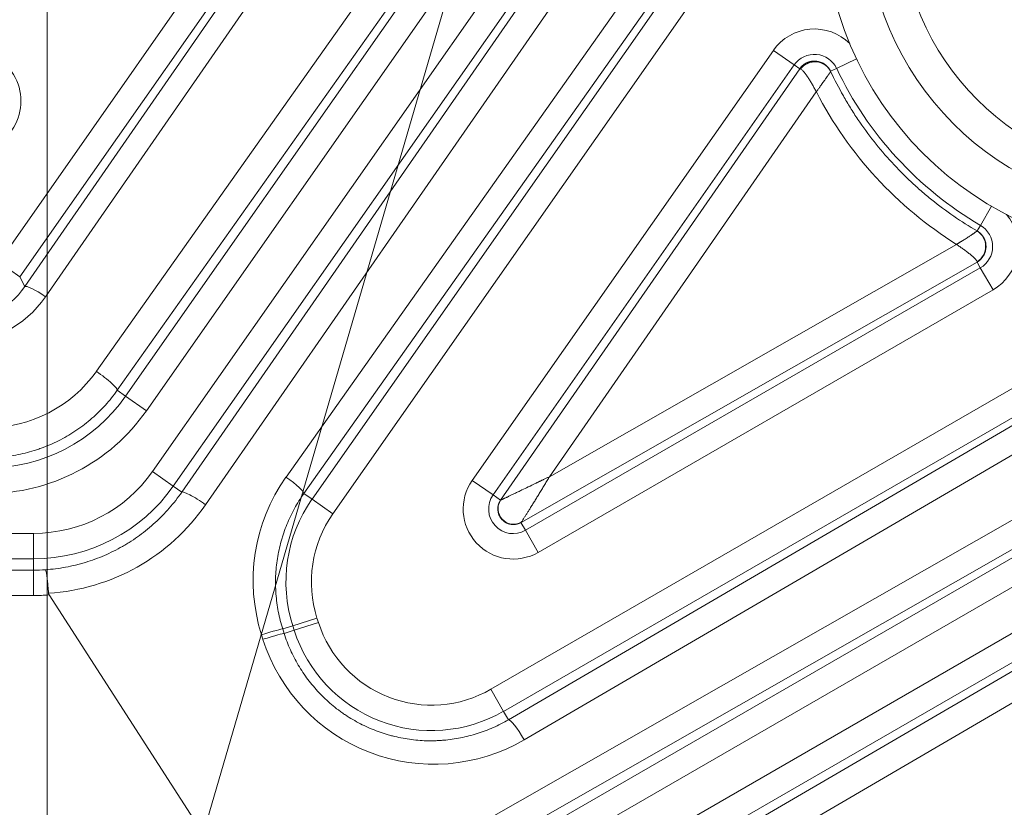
# Model space of a CAD drawing. Header units: millimetres. Extents: x 4 to 836, y 5 to 589.
# Tile 131 of 154: x 685 to 696, y 331 to 340. Entities that reach past the tile are written whole.
import ezdxf

# ---------------------------------------------------------------- set-up
doc = ezdxf.new("R2010")
doc.units = ezdxf.units.MM
doc.layers.add('1', color=7, linetype='Continuous', true_color=0xffffff)
doc.styles.add('ideas_simplex', font='simplex.shx')
doc.dimstyles.get("Standard").update_dxf_attribs({"dimtxt": 0.18, "dimasz": 0.18, "dimexe": 0.18, "dimexo": 0.0625, "dimgap": 0.09, "dimtad": 0, "dimtih": 1, "dimtoh": 1, "dimdec": 4, "dimzin": 0, "dimdsep": 46, "dimtxsty": 'Standard', "dimcen": 0.09, "dimadec": 0, "dimazin": 0, "dimtfac": 1, "dimtdec": 4, "dimtofl": 0, "dimtmove": 0, "dimatfit": 3, "dimfxl": 1, "dimtolj": 1, "dimtzin": 0, "dimarcsym": 0})

# ---------------------------------------------------------------- blocks, each defined once
blk = doc.blocks.new('_U2')
at = {"layer": '1', "color": 27, "lineweight": 13}
for p, q in [((682.177403, 314.785491), (698.340242, 370.24423)), ((698.340242, 370.24423), (700.340242, 370.24423))]:
    blk.add_line(p, q, dxfattribs=at)
at = {"layer": '1', "color": 27, "lineweight": 18}
for points in [[(685.479026, 326.114184), (685.810568, 329.142367), (686.826275, 328.846354)], [(684.275892, 321.985932), (683.94435, 318.957749), (682.928643, 319.253762)]]:
    blk.add_solid(points, dxfattribs=at)
at = {"layer": '1', "color": 87, "linetype": 'Continuous', "lineweight": 25, "char_height": 3, "attachment_point": 7, "line_spacing_factor": 1.204819, "style": 'ideas_simplex'}
for s, insert in [('\\W0.5945;4 N°5 {\\Fgdt;x}6', (705.569242, 367.87923)), ('\\W0.9188;M', (701.999242, 367.87923))]:
    blk.add_mtext(s, dxfattribs=dict(at, insert=insert))
blk = doc.blocks.new('_U7')
at = {"layer": '1', "color": 152, "lineweight": 13}
for p, q in [((695.062702, 354.711299), (597.434386, 354.711299)), ((663.288624, 267.843936), (597.434386, 267.843936))]:
    blk.add_line(p, q, dxfattribs=at)
at = {"layer": '1', "color": 27, "lineweight": 13}
blk.add_line((599.434386, 267.843936), (599.434386, 354.711299), dxfattribs=at)
at = {"layer": '1', "color": 87, "lineweight": 25}
for p, q in [((597.934386, 318.380118), (592.309386, 318.380118)), ((592.309386, 318.380118), (592.309386, 316.880118)), ((597.934386, 316.880118), (597.934386, 318.380118)), ((592.309386, 305.675118), (592.309386, 304.175118)), ((597.934386, 304.175118), (597.934386, 305.675118)), ((592.309386, 304.175118), (597.934386, 304.175118))]:
    blk.add_line(p, q, dxfattribs=at)
at = {"layer": '1', "color": 27, "lineweight": 18}
for points in [[(599.434386, 354.711299), (599.963367, 351.711301), (598.905405, 351.711297)], [(599.434386, 267.843936), (598.905405, 270.843935), (599.963367, 270.843938)]]:
    blk.add_solid(points, dxfattribs=at)
at = {"layer": '1', "color": 87, "linetype": 'Continuous', "lineweight": 25, "char_height": 3, "attachment_point": 7, "rotation": 90, "line_spacing_factor": 1.204819, "style": 'ideas_simplex'}
for s, insert in [('\\W1.2280;86,9', (590.468386, 305.622618)), ('\\W1.2097;3.42', (597.780886, 305.622618))]:
    blk.add_mtext(s, dxfattribs=dict(at, insert=insert))
blk = doc.blocks.new('_U9')
at = {"layer": '1', "color": 87, "lineweight": 25}
for p, q in [((762.156765, 342.060801), (756.531765, 342.060801)), ((756.531765, 342.060801), (756.531765, 340.560801)), ((762.156765, 340.560801), (762.156765, 342.060801)), ((756.531765, 329.355801), (756.531765, 327.855801)), ((762.156765, 327.855801), (762.156765, 329.355801)), ((756.531765, 327.855801), (762.156765, 327.855801))]:
    blk.add_line(p, q, dxfattribs=at)
at = {"layer": '1', "color": 27, "lineweight": 13}
blk.add_line((763.656765, 306.372389), (763.656765, 342.060801), dxfattribs=at)
at = {"layer": '1', "color": 152, "lineweight": 13}
for p, q in [((687.377459, 324.050058), (765.656765, 324.050058)), ((687.377459, 306.372389), (765.656765, 306.372389))]:
    blk.add_line(p, q, dxfattribs=at)
at = {"layer": '1', "color": 27, "lineweight": 18}
for points in [[(763.656765, 324.050058), (764.185746, 321.05006), (763.127784, 321.050056)], [(763.656765, 306.372389), (763.127784, 309.372387), (764.185746, 309.372391)]]:
    blk.add_solid(points, dxfattribs=at)
at = {"layer": '1', "color": 87, "linetype": 'Continuous', "lineweight": 25, "char_height": 3, "attachment_point": 7, "rotation": 90, "line_spacing_factor": 1.204819, "style": 'ideas_simplex'}
for s, insert in [('\\W1.2097;17,7', (754.690765, 329.303301)), ('\\W1.2097;.696', (762.003265, 329.303301))]:
    blk.add_mtext(s, dxfattribs=dict(at, insert=insert))
blk = doc.blocks.new('_U11')
at = {"layer": '1', "color": 87, "lineweight": 25}
for p, q in [((649.689065, 375.104335), (648.189065, 375.104335)), ((648.189065, 375.104335), (648.189065, 369.479335)), ((662.394065, 375.104335), (660.894065, 375.104335)), ((662.394065, 369.479335), (662.394065, 375.104335)), ((648.189065, 369.479335), (649.689065, 369.479335)), ((660.894065, 369.479335), (662.394065, 369.479335))]:
    blk.add_line(p, q, dxfattribs=at)
at = {"layer": '1', "color": 152, "lineweight": 13}
for p, q in [((667.199789, 326.550058), (667.199789, 369.979335)), ((684.877459, 326.550058), (684.877459, 369.979335))]:
    blk.add_line(p, q, dxfattribs=at)
at = {"layer": '1', "color": 27, "lineweight": 13}
blk.add_line((684.877459, 367.979335), (648.189065, 367.979335), dxfattribs=at)
at = {"layer": '1', "color": 27, "lineweight": 18}
for points in [[(667.199789, 367.979335), (670.199787, 368.508316), (670.199791, 367.450354)], [(684.877459, 367.979335), (681.877461, 367.450354), (681.877457, 368.508316)]]:
    blk.add_solid(points, dxfattribs=at)
at = {"layer": '1', "color": 87, "linetype": 'Continuous', "lineweight": 25, "char_height": 3, "attachment_point": 7, "line_spacing_factor": 1.204819, "style": 'ideas_simplex'}
for s, insert in [('\\W1.2097;17,7', (649.660565, 377.239335)), ('\\W1.2097;.696', (649.660565, 369.926835))]:
    blk.add_mtext(s, dxfattribs=dict(at, insert=insert))

msp = doc.modelspace()

# ---------------------------------------------------------------- linework, layer by layer
at = {"layer": '1', "color": 27, "linetype": 'Continuous', "lineweight": 13}
for p, q in [((684.307, 337.099), (691.115, 346.822)), ((686.118, 334.63), (694.655, 346.822)), ((691.36, 346.65), (684.553, 336.927)), ((685.801, 335.52), (693.58, 346.629)), ((694.901, 346.65), (686.364, 334.458)), ((688.001, 334.303), (696.628, 346.624)), ((693.825, 346.457), (686.047, 335.348)), ((684.612, 336.813), (690.675, 345.566)), ((690.921, 345.446), (684.858, 336.693)), ((685.457, 335.813), (692.275, 345.446)), ((686.465, 334.388), (694.1, 345.4)), ((692.52, 345.222), (685.703, 335.589)), ((694.382, 345.251), (686.746, 334.239)), ((687.694, 334.565), (695.253, 345.255)), ((695.463, 345.06), (687.904, 334.371)), ((694.472, 343.022), (688.246, 334.131)), ((689.891, 334.526), (693.444, 339.6)), ((693.69, 339.429), (693.444, 339.6)), ((694.189, 339.386), (694.424, 339.498)), ((693.69, 339.429), (690.137, 334.354)), ((693.754, 339.383), (693.69, 339.429)), ((694.189, 339.386), (694.118, 339.353)), ((693.949, 339.11), (690.802, 334.57)), ((701.479, 338.278), (690.261, 331.801)), ((696.017, 337.76), (695.885, 337.535)), ((695.846, 337.469), (695.885, 337.535)), ((690.111, 332.061), (699.532, 337.5)), ((690.318, 331.702), (699.979, 337.344)), ((690.802, 334.57), (695.603, 337.31)), ((684.553, 336.927), (684.307, 337.099)), ((700.165, 337.108), (690.503, 331.465)), ((695.884, 337.034), (695.845, 337.101)), ((690.519, 333.937), (695.884, 337.034)), ((696.034, 336.775), (695.884, 337.034)), ((684.553, 336.927), (684.612, 336.813)), ((696.034, 336.775), (690.669, 333.677)), ((689.434, 329.673), (701.499, 336.639)), ((701.649, 336.379), (689.583, 329.413)), ((689.257, 330.063), (700.163, 336.287)), ((700.277, 336.004), (689.372, 329.78)), ((685.703, 335.589), (685.801, 335.52)), ((690.344, 329.309), (701.329, 335.651)), ((686.047, 335.348), (685.801, 335.52)), ((701.479, 335.391), (690.494, 329.049)), ((686.118, 334.63), (686.364, 334.458)), ((690.137, 334.354), (689.891, 334.526)), ((686.364, 334.458), (686.465, 334.388)), ((690.554, 328.945), (700.034, 334.479)), ((687.904, 334.371), (688.001, 334.303)), ((688.246, 334.131), (688.001, 334.303)), ((690.225, 334.293), (690.137, 334.354)), ((700.231, 334.219), (690.751, 328.685)), ((690.465, 334.03), (690.519, 333.937)), ((690.669, 333.677), (690.519, 333.937)), ((667.36, 333.901), (684.717, 333.901)), ((684.717, 333.901), (684.717, 333.601)), ((684.717, 333.601), (667.36, 333.601)), ((684.717, 333.468), (684.717, 333.601)), ((667.36, 333.468), (684.717, 333.468)), ((684.717, 333.168), (667.36, 333.168)), ((688.059, 332.902), (687.774, 332.811)), ((688.059, 332.902), (688.077, 332.848)), ((687.774, 332.811), (687.655, 332.773)), ((687.655, 332.773), (687.672, 332.719)), ((687.672, 332.719), (687.791, 332.757)), ((687.791, 332.757), (687.774, 332.811)), ((688.077, 332.848), (687.791, 332.757)), ((687.422, 332.651), (687.405, 332.705)), ((690.111, 332.061), (690.261, 331.801)), ((690.261, 331.801), (690.318, 331.702))]:
    msp.add_line(p, q, dxfattribs=at)
at = {"layer": '1', "color": 27, "linetype": 'Continuous', "lineweight": 18}
for p, q in [((690.225, 334.293), (693.754, 339.383)), ((695.845, 337.101), (690.466, 334.03)), ((688.028, 328.33), (684.9, 333.175))]:
    msp.add_line(p, q, dxfattribs=at)
at = {"layer": '1', "color": 9, "linetype": 'Continuous', "lineweight": 18}
for radius in [4, 3.5]:
    msp.add_circle((698.039, 341.211), radius, dxfattribs=at)
at = {"layer": '1', "color": 9, "linetype": 'Continuous', "lineweight": 13}
msp.add_circle((698.039, 341.211), 3.1, dxfattribs=at)
at = {"layer": '1', "color": 27, "linetype": 'Continuous', "lineweight": 13}
for centre, radius, start, end in [((693.927, 339.262), 0.59, 45.1273, 145), ((693.927, 339.262), 0.29, 25.3629, 145), ((698.039, 341.211), 4.26, 205.3629, 239.6371), ((695.739, 337.285), 0.59, 300, 39.8727), ((695.739, 337.285), 0.29, 300, 59.6371), ((684.171, 336.661), 2.29, 270, 325), ((684.717, 335.611), 1.71, 270, 325), ((690.374, 334.188), 0.59, 145, 300), ((684.717, 335.611), 2.01, 270, 325), ((689.393, 333.328), 1.7, 145, 197.7056), ((690.374, 334.188), 0.29, 145, 300), ((689.393, 333.328), 1.4, 145, 197.7056), ((684.717, 335.611), 2.443, 270, 274.2867), ((689.411, 333.274), 1.7, 197.7056, 300), ((689.411, 333.274), 1.4, 197.7056, 300)]:
    msp.add_arc(centre, radius, start, end, dxfattribs=at)
at = {"layer": '1', "color": 27, "linetype": 'Continuous', "lineweight": 18}
for centre, radius, end in [((684.171, 336.661), 1.99, 325), ((684.717, 335.611), 2.144, 273.7166)]:
    msp.add_arc(centre, radius, 270, end, dxfattribs=at)
at = {"layer": '1', "color": 27, "linetype": 'Continuous', "lineweight": 13}
for centre, major_axis, ratio, start_param, end_param in [((683.966, 339.001), (0.534, 0.278), 0.997152, 5.193523, 7.372847), ((698.055, 341.222), (-3.878, -2.504), 0.999988, 6.184936, 6.720696), ((684.858, 336.641), (-0.247, 0.171), 0.14345, 4.81143, 6.247914), ((683.79, 337.392), (-0.269, 0.973), 0.989897, 2.874767, 3.834064), ((683.79, 337.445), (-0.342, 1.264), 0.992371, 2.879304, 3.838601), ((684.171, 336.723), (0, -1.576), 0.999981, 0, 0.954896), ((685.457, 335.76), (0.245, -0.173), 0.14246, 0.035266, 1.67128), ((689.42, 333.345), (-1.776, -1.147), 0.999988, 5.09439, 6.01759), ((687.658, 334.543), (0.245, -0.173), 0.131253, 0.035211, 1.518117), ((686.71, 334.216), (0.247, -0.171), 0.130769, 1.516908, 3.106384), ((684.743, 335.628), (-2.048, -1.322), 0.999988, 1.059131, 1.962027), ((687.37, 332.682), (0.286, 0.091), 0.037426, 0.034931, 1.434072), ((687.387, 332.628), (0.286, 0.091), 0.037426, 0.034931, 1.434072), ((689.437, 333.291), (-1.776, -1.147), 0.999988, 6.01759, 7.809247), ((690.468, 331.442), (-0.151, 0.259), 0.141113, 4.718706, 6.247926)]:
    msp.add_ellipse(centre, major_axis=major_axis, ratio=ratio, start_param=start_param, end_param=end_param, dxfattribs=at)
for points, knots in [([(693.754, 339.383), (693.756, 339.385), (693.759, 339.389), (693.764, 339.395), (693.768, 339.401), (693.774, 339.407), (693.779, 339.412), (693.784, 339.417), (693.79, 339.422), (693.795, 339.427), (693.801, 339.431), (693.807, 339.435), (693.813, 339.439), (693.819, 339.443), (693.825, 339.447), (693.831, 339.45), (693.838, 339.453), (693.844, 339.456), (693.85, 339.458), (693.857, 339.461), (693.863, 339.463), (693.869, 339.465), (693.876, 339.467), (693.882, 339.468), (693.889, 339.469), (693.895, 339.471), (693.902, 339.471), (693.908, 339.472), (693.915, 339.473), (693.921, 339.473), (693.929, 339.473), (693.939, 339.473), (693.951, 339.472), (693.963, 339.47), (693.976, 339.467), (693.988, 339.464), (694, 339.46), (694.012, 339.455), (694.023, 339.45), (694.035, 339.444), (694.046, 339.436), (694.057, 339.428), (694.067, 339.42), (694.077, 339.41), (694.087, 339.4), (694.096, 339.389), (694.104, 339.378), (694.111, 339.365), (694.116, 339.357), (694.118, 339.353)], [0, 0, 0, 0, 0.017428, 0.034743, 0.051945, 0.069034, 0.086009, 0.102872, 0.119622, 0.13626, 0.152785, 0.169197, 0.185497, 0.201685, 0.217761, 0.233724, 0.249576, 0.265315, 0.280943, 0.29646, 0.311864, 0.327157, 0.342339, 0.35741, 0.372369, 0.387218, 0.401955, 0.416582, 0.431098, 0.445503, 0.459798, 0.486973, 0.514477, 0.542312, 0.570479, 0.598977, 0.627809, 0.656974, 0.686473, 0.716307, 0.746477, 0.776983, 0.807826, 0.839007, 0.870526, 0.902384, 0.934582, 0.967121, 1, 1, 1, 1]), ([(694.118, 339.351), (694.11, 339.366), (694.101, 339.381), (694.078, 339.407), (694.065, 339.419), (694.021, 339.448), (693.987, 339.46), (693.917, 339.466), (693.88, 339.46), (693.815, 339.433), (693.785, 339.41), (693.763, 339.382)], [0, 0, 0, 0, 0.125, 0.125, 0.25, 0.25, 0.5, 0.5, 0.75, 0.75, 1, 1, 1, 1]), ([(693.763, 339.382), (693.766, 339.381), (693.769, 339.379), (693.776, 339.374), (693.78, 339.371), (693.787, 339.363), (693.791, 339.359), (693.798, 339.352), (693.8, 339.35), (693.804, 339.344), (693.806, 339.341), (693.812, 339.334), (693.816, 339.329), (693.824, 339.318), (693.828, 339.313), (693.836, 339.301), (693.841, 339.295), (693.849, 339.282), (693.854, 339.275), (693.862, 339.263), (693.865, 339.257), (693.873, 339.244), (693.877, 339.238), (693.885, 339.225), (693.889, 339.218), (693.897, 339.205), (693.901, 339.198), (693.909, 339.185), (693.912, 339.178), (693.92, 339.165), (693.924, 339.158), (693.931, 339.144), (693.935, 339.137), (693.942, 339.124), (693.946, 339.117), (693.949, 339.11)], [0, 0, 0, 0, 0.08036, 0.08036, 0.160719, 0.160719, 0.241079, 0.241079, 0.281259, 0.281259, 0.321438, 0.321438, 0.383882, 0.383882, 0.446325, 0.446325, 0.508769, 0.508769, 0.571213, 0.571213, 0.626146, 0.626146, 0.681079, 0.681079, 0.736013, 0.736013, 0.790946, 0.790946, 0.84321, 0.84321, 0.895473, 0.895473, 0.947737, 0.947737, 1, 1, 1, 1]), ([(694.118, 339.351), (694.118, 339.35), (694.118, 339.35), (694.118, 339.349), (694.117, 339.348), (694.116, 339.347), (694.116, 339.345), (694.115, 339.344), (694.113, 339.342), (694.112, 339.34), (694.111, 339.337), (694.109, 339.334), (694.107, 339.332), (694.105, 339.328), (694.102, 339.325), (694.1, 339.322), (694.097, 339.318), (694.095, 339.314), (694.091, 339.309), (694.088, 339.305), (694.085, 339.3), (694.081, 339.295), (694.077, 339.29), (694.074, 339.284), (694.069, 339.278), (694.063, 339.27), (694.054, 339.257), (694.042, 339.239), (694.027, 339.219), (694.016, 339.203), (694.007, 339.191), (694.002, 339.184), (693.996, 339.175), (693.989, 339.165), (693.981, 339.154), (693.971, 339.141), (693.961, 339.126), (693.953, 339.116), (693.949, 339.11)], [0, 0, 0, 0, 0.018893, 0.03793, 0.057112, 0.076446, 0.095933, 0.115578, 0.135385, 0.155358, 0.175498, 0.195811, 0.2163, 0.236968, 0.257818, 0.278853, 0.300078, 0.321494, 0.343106, 0.364917, 0.386929, 0.409146, 0.431571, 0.454207, 0.477057, 0.500125, 0.5558, 0.615985, 0.680721, 0.750046, 0.766942, 0.787927, 0.813004, 0.842179, 0.875459, 0.91285, 0.954361, 1, 1, 1, 1]), ([(694.118, 339.353), (694.118, 339.353), (694.118, 339.352), (694.118, 339.352), (694.118, 339.351), (694.118, 339.351), (694.118, 339.351)], [0, 0, 0, 0, 0.256852, 0.508712, 0.756207, 1, 1, 1, 1]), ([(694.118, 339.351), (694.165, 339.253), (694.215, 339.156), (694.295, 339.015), (694.323, 338.969), (694.38, 338.877), (694.409, 338.831), (694.561, 338.606), (694.694, 338.437), (694.912, 338.2), (694.988, 338.123), (695.106, 338.013), (695.146, 337.976), (695.228, 337.905), (695.27, 337.87), (695.48, 337.701), (695.658, 337.578), (695.845, 337.469)], [0, 0, 0, 0, 0.125, 0.125, 0.1875, 0.1875, 0.25, 0.25, 0.5, 0.5, 0.625, 0.625, 0.6875, 0.6875, 0.75, 0.75, 1, 1, 1, 1]), ([(695.603, 337.31), (695.605, 337.312), (695.611, 337.315), (695.619, 337.32), (695.626, 337.325), (695.634, 337.329), (695.64, 337.333), (695.647, 337.337), (695.653, 337.341), (695.659, 337.345), (695.664, 337.348), (695.669, 337.351), (695.673, 337.354), (695.678, 337.356), (695.682, 337.359), (695.685, 337.361), (695.688, 337.363), (695.691, 337.365), (695.701, 337.371), (695.717, 337.381), (695.737, 337.394), (695.756, 337.406), (695.77, 337.416), (695.782, 337.424), (695.792, 337.431), (695.802, 337.437), (695.81, 337.443), (695.817, 337.448), (695.824, 337.453), (695.83, 337.457), (695.834, 337.46), (695.838, 337.463), (695.841, 337.465), (695.844, 337.467), (695.845, 337.469), (695.845, 337.469), (695.845, 337.469)], [0, 0, 0, 0, 0.021975, 0.043037, 0.063188, 0.082428, 0.100758, 0.118178, 0.13469, 0.150294, 0.164991, 0.178782, 0.191666, 0.203645, 0.214718, 0.224887, 0.234152, 0.242512, 0.24997, 0.319216, 0.383926, 0.444139, 0.499893, 0.542213, 0.583819, 0.62473, 0.664965, 0.704543, 0.743485, 0.78181, 0.819539, 0.856693, 0.893293, 0.929363, 0.964924, 1, 1, 1, 1]), ([(695.845, 337.469), (695.876, 337.451), (695.902, 337.424), (695.937, 337.362), (695.947, 337.326), (695.947, 337.253), (695.938, 337.217), (695.903, 337.153), (695.877, 337.126), (695.846, 337.106)], [0, 0, 0, 0, 0.25, 0.25, 0.5, 0.5, 0.75, 0.75, 1, 1, 1, 1]), ([(695.603, 337.31), (695.609, 337.306), (695.616, 337.302), (695.628, 337.293), (695.635, 337.288), (695.648, 337.28), (695.654, 337.275), (695.666, 337.267), (695.672, 337.262), (695.685, 337.254), (695.691, 337.249), (695.703, 337.24), (695.71, 337.235), (695.722, 337.226), (695.728, 337.222), (695.739, 337.213), (695.744, 337.209), (695.756, 337.2), (695.762, 337.195), (695.773, 337.186), (695.779, 337.181), (695.789, 337.172), (695.794, 337.168), (695.804, 337.159), (695.808, 337.155), (695.815, 337.149), (695.817, 337.146), (695.822, 337.142), (695.824, 337.14), (695.83, 337.133), (695.833, 337.129), (695.839, 337.122), (695.841, 337.118), (695.845, 337.112), (695.846, 337.109), (695.846, 337.106)], [0, 0, 0, 0, 0.051993, 0.051993, 0.103985, 0.103985, 0.155978, 0.155978, 0.207971, 0.207971, 0.262685, 0.262685, 0.3174, 0.3174, 0.372114, 0.372114, 0.426829, 0.426829, 0.489245, 0.489245, 0.551661, 0.551661, 0.614077, 0.614077, 0.676494, 0.676494, 0.716932, 0.716932, 0.75737, 0.75737, 0.838247, 0.838247, 0.919123, 0.919123, 1, 1, 1, 1]), ([(685.703, 335.589), (685.66, 335.527), (685.567, 335.411), (685.461, 335.307), (685.377, 335.234), (685.348, 335.21), (685.289, 335.164), (685.258, 335.142), (685.165, 335.079), (685.037, 335.002), (684.901, 334.942), (684.814, 334.909), (684.796, 334.902), (684.76, 334.89), (684.742, 334.884), (684.688, 334.868), (684.652, 334.858), (684.543, 334.831), (684.47, 334.818), (684.321, 334.8), (684.246, 334.795), (684.171, 334.795)], [0, 0, 0, 0, 0.125, 0.25, 0.25, 0.3125, 0.3125, 0.375, 0.375, 0.5, 0.625, 0.625, 0.65625, 0.65625, 0.6875, 0.6875, 0.75, 0.75, 0.875, 0.875, 1, 1, 1, 1]), ([(690.226, 334.293), (690.227, 334.294), (690.228, 334.294), (690.231, 334.296), (690.235, 334.297), (690.24, 334.299), (690.246, 334.302), (690.252, 334.305), (690.26, 334.309), (690.268, 334.313), (690.277, 334.317), (690.288, 334.322), (690.299, 334.327), (690.311, 334.333), (690.329, 334.342), (690.356, 334.354), (690.392, 334.372), (690.433, 334.392), (690.486, 334.418), (690.556, 334.451), (690.613, 334.479), (690.648, 334.496), (690.658, 334.5), (690.667, 334.505), (690.678, 334.51), (690.689, 334.516), (690.7, 334.521), (690.713, 334.527), (690.726, 334.534), (690.74, 334.54), (690.754, 334.547), (690.77, 334.555), (690.785, 334.562), (690.796, 334.567), (690.802, 334.57)], [0, 0, 0, 0, 0.016583, 0.033309, 0.050266, 0.067541, 0.085213, 0.103359, 0.122048, 0.141344, 0.161305, 0.181983, 0.203425, 0.225675, 0.248769, 0.303084, 0.363054, 0.428893, 0.500764, 0.615559, 0.751442, 0.76424, 0.778091, 0.792995, 0.808954, 0.825966, 0.844031, 0.863151, 0.883324, 0.904552, 0.926833, 0.950168, 0.974557, 1, 1, 1, 1]), ([(690.466, 334.03), (690.467, 334.031), (690.468, 334.033), (690.472, 334.039), (690.475, 334.042), (690.481, 334.051), (690.485, 334.057), (690.492, 334.068), (690.497, 334.075), (690.506, 334.09), (690.512, 334.099), (690.525, 334.118), (690.531, 334.129), (690.545, 334.15), (690.551, 334.161), (690.562, 334.177), (690.565, 334.183), (690.573, 334.194), (690.576, 334.2), (690.584, 334.213), (690.589, 334.221), (690.598, 334.235), (690.603, 334.242), (690.616, 334.264), (690.625, 334.279), (690.643, 334.308), (690.656, 334.33), (690.67, 334.352), (690.679, 334.368), (690.684, 334.375), (690.699, 334.399), (690.708, 334.415), (690.728, 334.447), (690.737, 334.463), (690.756, 334.494), (690.765, 334.509), (690.784, 334.54), (690.793, 334.555), (690.802, 334.57)], [0, 0, 0, 0, 0.043461, 0.043461, 0.086922, 0.086922, 0.130384, 0.130384, 0.173845, 0.173845, 0.231908, 0.231908, 0.289971, 0.289971, 0.348034, 0.348034, 0.377066, 0.377066, 0.406097, 0.406097, 0.442584, 0.442584, 0.47907, 0.47907, 0.552043, 0.552043, 0.625016, 0.661502, 0.661502, 0.697988, 0.697988, 0.773491, 0.773491, 0.848994, 0.848994, 0.924497, 0.924497, 1, 1, 1, 1]), ([(684.856, 333.472), (684.936, 333.478), (685.015, 333.488), (685.133, 333.509), (685.191, 333.522), (685.25, 333.537), (685.288, 333.547), (685.308, 333.553), (685.404, 333.582), (685.553, 333.637), (685.696, 333.708), (685.783, 333.757), (685.8, 333.767), (685.834, 333.788), (685.851, 333.799), (685.902, 333.831), (685.934, 333.854), (686.031, 333.924), (686.154, 334.025), (686.265, 334.138), (686.343, 334.228), (686.369, 334.259), (686.418, 334.322), (686.442, 334.355), (686.465, 334.388)], [0, 0, 0, 0, 0.125, 0.125, 0.1875, 0.21875, 0.21875, 0.25, 0.25, 0.375, 0.5, 0.5, 0.53125, 0.53125, 0.5625, 0.5625, 0.625, 0.625, 0.75, 0.875, 0.875, 0.9375, 0.9375, 1, 1, 1, 1]), ([(687.904, 334.371), (687.863, 334.313), (687.79, 334.196), (687.73, 334.071), (687.691, 333.974), (687.673, 333.925), (687.657, 333.875), (687.646, 333.842), (687.641, 333.825), (687.618, 333.741), (687.588, 333.604), (687.575, 333.466), (687.57, 333.362), (687.57, 333.327), (687.571, 333.256), (687.573, 333.221), (687.581, 333.116), (687.599, 332.977), (687.634, 332.84), (687.655, 332.773)], [0, 0, 0, 0, 0.125, 0.25, 0.25, 0.3125, 0.34375, 0.34375, 0.375, 0.375, 0.5, 0.625, 0.625, 0.6875, 0.6875, 0.75, 0.75, 0.875, 1, 1, 1, 1]), ([(690.226, 334.293), (690.221, 334.285), (690.216, 334.276), (690.208, 334.258), (690.197, 334.23), (690.195, 334.199), (690.199, 334.138), (690.216, 334.098), (690.272, 334.038), (690.31, 334.017), (690.37, 334.007), (690.4, 334.007), (690.436, 334.017), (690.452, 334.024), (690.461, 334.028), (690.463, 334.029), (690.466, 334.03)], [0, 0, 0, 0, 0.0625, 0.0625, 0.125, 0.25, 0.25, 0.5, 0.5, 0.75, 0.75, 0.875, 0.9375, 0.984375, 0.984375, 1, 1, 1, 1]), ([(684.717, 333.168), (684.717, 333.206), (684.717, 333.245), (684.717, 333.316), (684.717, 333.349), (684.717, 333.404), (684.717, 333.426), (684.717, 333.458), (684.717, 333.466), (684.717, 333.468)], [0, 0, 0, 0, 0.25, 0.25, 0.5, 0.5, 0.75, 0.75, 1, 1, 1, 1]), ([(687.672, 332.719), (687.693, 332.653), (687.742, 332.526), (687.804, 332.406), (687.856, 332.318), (687.874, 332.289), (687.912, 332.232), (687.932, 332.204), (687.994, 332.122), (688.082, 332.018), (688.18, 331.925), (688.258, 331.859), (688.298, 331.827), (688.339, 331.797), (688.367, 331.778), (688.381, 331.768), (688.452, 331.72), (688.511, 331.686), (688.631, 331.624), (688.693, 331.596), (688.788, 331.56), (688.836, 331.544), (688.885, 331.529), (688.917, 331.519), (688.934, 331.515), (689.016, 331.494), (689.083, 331.481), (689.216, 331.462), (689.283, 331.456), (689.384, 331.453), (689.435, 331.453), (689.486, 331.456), (689.519, 331.457), (689.536, 331.459), (689.621, 331.466), (689.754, 331.485), (689.884, 331.518), (689.98, 331.548), (690.012, 331.559), (690.075, 331.583), (690.106, 331.596), (690.199, 331.637), (690.259, 331.668), (690.318, 331.702)], [0, 0, 0, 0, 0.0625, 0.125, 0.125, 0.15625, 0.15625, 0.1875, 0.1875, 0.25, 0.3125, 0.3125, 0.34375, 0.359375, 0.359375, 0.375, 0.375, 0.4375, 0.4375, 0.5, 0.5, 0.53125, 0.546875, 0.546875, 0.5625, 0.5625, 0.625, 0.625, 0.6875, 0.6875, 0.71875, 0.734375, 0.734375, 0.75, 0.75, 0.8125, 0.875, 0.875, 0.90625, 0.90625, 0.9375, 0.9375, 1, 1, 1, 1])]:
    msp.add_open_spline(points, degree=3, knots=knots, dxfattribs=at)
for points, degree in [([(693.754, 339.383), (693.756, 339.384), (693.759, 339.384), (693.763, 339.382)], 3), ([(695.846, 337.469), (695.846, 337.469), (695.846, 337.469), (695.846, 337.469)], 3), ([(695.846, 337.106), (695.847, 337.104), (695.846, 337.102), (695.845, 337.101)], 3), ([(690.225, 334.293), (690.225, 334.293), (690.226, 334.293), (690.226, 334.293)], 3), ([(690.465, 334.03), (690.465, 334.03)], 1)]:
    msp.add_open_spline(points, degree=degree, dxfattribs=at)
at = {"layer": '1', "color": 27, "linetype": 'Continuous', "lineweight": 18}
for points, knots in [([(695.846, 337.469), (695.848, 337.468), (695.852, 337.466), (695.858, 337.462), (695.864, 337.458), (695.869, 337.454), (695.875, 337.449), (695.88, 337.445), (695.885, 337.44), (695.89, 337.436), (695.894, 337.431), (695.899, 337.426), (695.903, 337.421), (695.907, 337.416), (695.911, 337.411), (695.915, 337.405), (695.918, 337.4), (695.922, 337.394), (695.925, 337.389), (695.928, 337.383), (695.931, 337.378), (695.933, 337.372), (695.936, 337.366), (695.938, 337.36), (695.94, 337.355), (695.942, 337.349), (695.944, 337.343), (695.945, 337.337), (695.947, 337.331), (695.948, 337.325), (695.949, 337.319), (695.95, 337.314), (695.95, 337.308), (695.951, 337.302), (695.951, 337.296), (695.951, 337.29), (695.952, 337.283), (695.951, 337.273), (695.95, 337.261), (695.948, 337.249), (695.946, 337.237), (695.943, 337.225), (695.939, 337.213), (695.934, 337.201), (695.929, 337.189), (695.923, 337.178), (695.915, 337.166), (695.908, 337.156), (695.899, 337.145), (695.89, 337.135), (695.88, 337.125), (695.869, 337.117), (695.857, 337.108), (695.849, 337.103), (695.845, 337.101)], [0, 0, 0, 0, 0.01571, 0.031336, 0.046877, 0.062333, 0.077705, 0.092994, 0.108197, 0.123317, 0.138353, 0.153305, 0.168173, 0.182957, 0.197657, 0.212274, 0.226807, 0.241256, 0.255622, 0.269905, 0.284105, 0.298221, 0.312254, 0.326204, 0.340071, 0.353855, 0.367557, 0.381175, 0.394711, 0.408164, 0.421535, 0.434823, 0.448029, 0.461152, 0.474194, 0.487153, 0.50003, 0.526623, 0.553564, 0.580855, 0.608496, 0.636488, 0.664832, 0.693528, 0.722576, 0.751978, 0.781735, 0.811846, 0.842313, 0.873135, 0.904315, 0.935852, 0.967747, 1, 1, 1, 1]), ([(690.465, 334.03), (690.464, 334.029), (690.46, 334.027), (690.454, 334.024), (690.449, 334.022), (690.443, 334.019), (690.437, 334.017), (690.431, 334.015), (690.426, 334.013), (690.42, 334.012), (690.414, 334.01), (690.408, 334.009), (690.402, 334.008), (690.397, 334.007), (690.391, 334.007), (690.385, 334.006), (690.379, 334.006), (690.374, 334.006), (690.368, 334.006), (690.363, 334.007), (690.357, 334.007), (690.352, 334.008), (690.346, 334.008), (690.341, 334.009), (690.336, 334.01), (690.33, 334.012), (690.325, 334.013), (690.32, 334.014), (690.315, 334.016), (690.311, 334.018), (690.306, 334.02), (690.301, 334.022), (690.297, 334.024), (690.292, 334.026), (690.288, 334.028), (690.283, 334.031), (690.279, 334.033), (690.275, 334.036), (690.271, 334.038), (690.267, 334.041), (690.264, 334.044), (690.26, 334.047), (690.256, 334.05), (690.253, 334.053), (690.25, 334.056), (690.246, 334.059), (690.243, 334.062), (690.239, 334.067), (690.234, 334.073), (690.228, 334.081), (690.222, 334.089), (690.217, 334.098), (690.212, 334.107), (690.207, 334.116), (690.203, 334.127), (690.2, 334.137), (690.197, 334.148), (690.195, 334.159), (690.193, 334.171), (690.192, 334.183), (690.192, 334.195), (690.193, 334.207), (690.195, 334.22), (690.197, 334.232), (690.201, 334.245), (690.205, 334.257), (690.211, 334.269), (690.217, 334.281), (690.222, 334.289), (690.225, 334.293)], [0, 0, 0, 0, 0.012921, 0.025748, 0.038481, 0.051122, 0.063669, 0.076124, 0.088486, 0.100755, 0.112931, 0.125016, 0.137008, 0.148908, 0.160717, 0.172434, 0.184059, 0.195593, 0.207036, 0.218388, 0.229649, 0.240819, 0.251899, 0.262888, 0.273788, 0.284597, 0.295317, 0.305947, 0.316488, 0.326939, 0.337302, 0.347575, 0.35776, 0.367857, 0.377865, 0.387785, 0.397617, 0.407362, 0.417019, 0.426589, 0.436072, 0.445468, 0.454778, 0.464001, 0.473138, 0.482189, 0.491155, 0.500035, 0.519591, 0.539559, 0.55994, 0.580738, 0.601955, 0.623593, 0.645653, 0.668139, 0.691052, 0.714394, 0.738168, 0.762374, 0.787015, 0.812092, 0.837608, 0.863563, 0.889961, 0.916801, 0.944087, 0.971819, 1, 1, 1, 1]), ([(684.893, 333.195), (684.892, 333.213), (684.89, 333.231), (684.888, 333.258), (684.887, 333.266), (684.886, 333.284), (684.885, 333.292), (684.883, 333.317), (684.881, 333.333), (684.879, 333.355), (684.878, 333.362), (684.876, 333.376), (684.875, 333.383), (684.873, 333.402), (684.871, 333.413), (684.868, 333.433), (684.866, 333.442), (684.863, 333.456), (684.862, 333.462), (684.859, 333.469), (684.858, 333.472), (684.856, 333.472)], [0, 0, 0, 0, 0.125, 0.125, 0.1875, 0.1875, 0.25, 0.25, 0.375, 0.375, 0.4375, 0.4375, 0.5, 0.5, 0.625, 0.625, 0.75, 0.75, 0.875, 0.875, 1, 1, 1, 1]), ([(684.893, 333.195), (684.893, 333.191), (684.894, 333.188), (684.897, 333.181), (684.898, 333.178), (684.9, 333.175)], [0, 0, 0, 0, 0.5, 0.5, 1, 1, 1, 1])]:
    msp.add_open_spline(points, degree=3, knots=knots, dxfattribs=at)

# ---------------------------------------------------------------- dimensions: what is measured, and where the dimension line sits
at = {"layer": '1', "color": 87, "linetype": 'Continuous', "lineweight": 25}
dim = msp.add_diameter_dim_2p(p1=(684.276, 321.986), p2=(685.479, 326.114), text='\\C87;M\\C87;4 N', dimstyle='Standard', override={"dimtxt": 3, "dimasz": 3, "dimexe": 2, "dimexo": 2.5, "dimgap": 1.5, "dimtih": 1, "dimtoh": 1, "dimdec": 2, "dimlfac": 1, "dimzin": 8, "dimdsep": 44, "dimlunit": 2, "dimpost": '', "dimtxsty": 'ideas_simplex', "dimsah": 1, "dimse1": 0, "dimse2": 0, "dimsd1": 0, "dimsd2": 0, "dimclrd": 27, "dimclre": 152, "dimclrt": 87, "dimtol": 0, "dimtm": -0.1, "dimtfac": 0.5, "dimtdec": 2, "dimtofl": 1, "dimtmove": 0, "dimatfit": 2, "dimtzin": 8, "dimlwd": 13, "dimlwe": 13}, dxfattribs=at)
dim.commit()
dim.dimension.update_dxf_attribs({"geometry": '_U2', "text_midpoint": (715.52, 370.244), "dimtype": 163})
dim = msp.add_linear_dim(base=(667.2, 367.979), p1=(684.877, 324.05), p2=(667.2, 324.05), text='<>\\P[\\C87;{\\H1.00x;\\Fsimplex.shx;.696\\Fsimplex.shx;}\\C87; ]', dimstyle='Standard', override={"dimtxt": 3, "dimasz": 3, "dimexe": 2, "dimexo": 2.5, "dimgap": 1.5, "dimtad": 1, "dimtih": 1, "dimtoh": 0, "dimdec": 1, "dimlfac": 1, "dimzin": 8, "dimdsep": 44, "dimlunit": 2, "dimtxsty": 'ideas_simplex', "dimsah": 1, "dimse1": 0, "dimse2": 0, "dimsd1": 0, "dimsd2": 0, "dimclrd": 27, "dimclre": 152, "dimclrt": 87, "dimtol": 0, "dimtm": -0.1, "dimtfac": 0.5, "dimtdec": 2, "dimtofl": 1, "dimtmove": 0, "dimtzin": 8, "dimlwd": 13, "dimlwe": 13}, dxfattribs=at)
dim.commit()
dim.dimension.update_dxf_attribs({"geometry": '_U11', "text_midpoint": (642.628, 367.979), "dimtype": 160})
for base, p1, p2, text, picture, middle in [((599.434, 267.844), (701.22, 354.711), (665.789, 267.844), '<>\\P[\\C87;{\\H1.00x;\\Fsimplex.shx;3.42\\Fsimplex.shx;}\\C87; ]', '_U7', (599.434, 311.278)), ((763.657, 306.372), (684.877, 324.05), (684.877, 306.372), '<>\\P[\\C87;{\\H1.00x;\\Fsimplex.shx;.696\\Fsimplex.shx;}\\C87; ]', '_U9', (763.657, 348.621))]:
    dim = msp.add_linear_dim(base=base, p1=p1, p2=p2, angle=90, text=text, dimstyle='Standard', override={"dimtxt": 3, "dimasz": 3, "dimexe": 2, "dimexo": 2.5, "dimgap": 1.5, "dimtad": 1, "dimtih": 0, "dimtoh": 0, "dimdec": 1, "dimlfac": 1, "dimzin": 8, "dimdsep": 44, "dimlunit": 2, "dimtxsty": 'ideas_simplex', "dimsah": 1, "dimse1": 0, "dimse2": 0, "dimsd1": 0, "dimsd2": 0, "dimclrd": 27, "dimclre": 152, "dimclrt": 87, "dimtol": 0, "dimtm": -0.1, "dimtfac": 0.5, "dimtdec": 2, "dimtofl": 1, "dimtmove": 0, "dimtzin": 8, "dimlwd": 13, "dimlwe": 13}, dxfattribs=at)
    dim.commit()
    dim.dimension.update_dxf_attribs({"geometry": picture, "text_midpoint": middle, "dimtype": 160})

doc.saveas('drawing.dxf')
